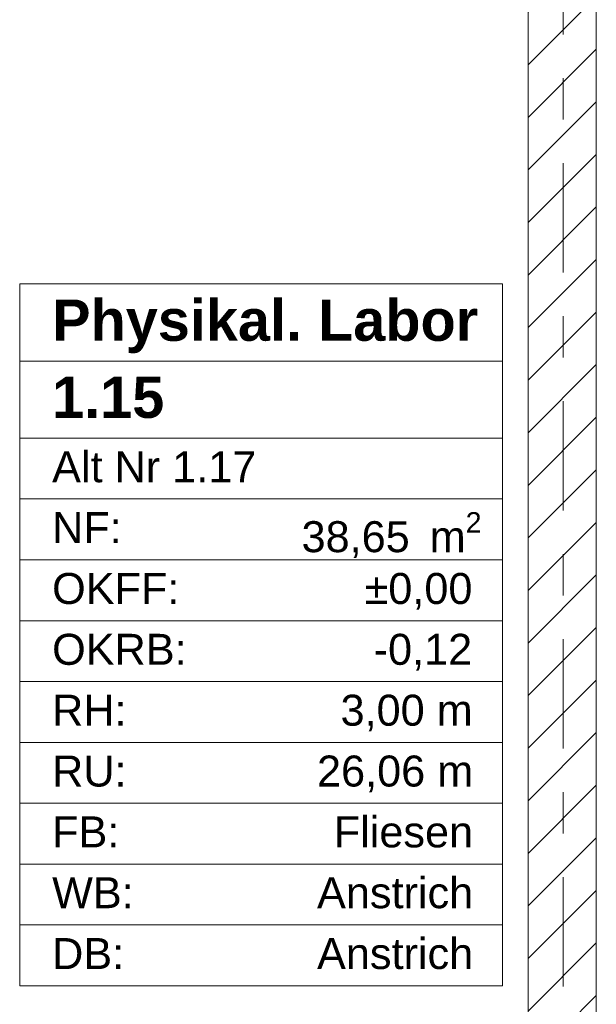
# Model space of a CAD drawing. Header units: metres. Extents: x -3.6 to 84.5, y -11 to 16.8.
# Tile 49 of 225: x 17.2 to 18.6, y 0.9 to 3.3. Entities that reach past the tile are written whole.
import ezdxf

# ---------------------------------------------------------------- set-up
doc = ezdxf.new("R2010")
doc.units = ezdxf.units.M
doc.header["$MEASUREMENT"] = 0
doc.linetypes.add('Strichlinie doppelt', pattern=[0.546806, 0.264583, -0.105833, 0.070556, -0.105833])
doc.linetypes.add('Wipeout_Contour', pattern=[1, 0, -1])
for name, color, linetype in [('401 - Zone.Raum_ Raumbegrenzung_ Whg.', 7, 'Continuous'), ('451 - Universal.Achsen Raster', 7, 'Continuous'), ('605 - Struktur.Wand Innen', 7, 'Continuous')]:
    doc.layers.add(name, color=color, linetype=linetype)
doc.styles.add('ERSTELLTER_STIL_1', font='txt')
doc.styles.add('ERSTELLTER_STIL_2', font='txt')

msp = doc.modelspace()

# ---------------------------------------------------------------- linework, layer by layer
at = {"layer": '401 - Zone.Raum_ Raumbegrenzung_ Whg.', "color": 7, "linetype": 'Continuous', "lineweight": 9}
for p, q in [((18.3828, 2.6408), (17.2126, 2.6408)), ((17.2126, 2.6408), (17.2126, 0.9417)), ((17.2126, 2.6408), (18.3828, 2.6408)), ((17.2126, 2.4542), (17.2126, 2.6408)), ((18.3828, 0.9417), (18.3828, 2.6408)), ((18.3828, 2.6408), (18.3828, 2.4542)), ((18.3828, 2.4542), (17.2126, 2.4542)), ((17.2126, 2.4542), (18.3828, 2.4542)), ((17.2126, 2.2676), (17.2126, 2.4542)), ((18.3828, 2.4542), (18.3828, 2.2676)), ((18.3828, 2.2676), (17.2126, 2.2676)), ((17.2126, 2.2676), (18.3828, 2.2676)), ((17.2126, 2.1203), (17.2126, 2.2676)), ((18.3828, 2.2676), (18.3828, 2.1203)), ((18.3828, 2.1203), (17.2126, 2.1203)), ((17.2126, 2.1203), (18.3828, 2.1203)), ((17.2126, 1.973), (17.2126, 2.1203)), ((18.3828, 2.1203), (18.3828, 1.973)), ((18.3828, 1.973), (17.2126, 1.973)), ((17.2126, 1.973), (18.3828, 1.973)), ((17.2126, 1.8256), (17.2126, 1.973)), ((18.3828, 1.973), (18.3828, 1.8256)), ((18.3828, 1.8256), (17.2126, 1.8256)), ((17.2126, 1.8256), (18.3828, 1.8256)), ((17.2126, 1.6783), (17.2126, 1.8256)), ((18.3828, 1.8256), (18.3828, 1.6783)), ((18.3828, 1.6783), (17.2126, 1.6783)), ((17.2126, 1.6783), (18.3828, 1.6783)), ((17.2126, 1.531), (17.2126, 1.6783)), ((18.3828, 1.6783), (18.3828, 1.531)), ((18.3828, 1.531), (17.2126, 1.531)), ((17.2126, 1.531), (18.3828, 1.531)), ((17.2126, 1.3837), (17.2126, 1.531)), ((18.3828, 1.531), (18.3828, 1.3837)), ((18.3828, 1.3837), (17.2126, 1.3837)), ((17.2126, 1.3837), (18.3828, 1.3837)), ((17.2126, 1.2364), (17.2126, 1.3837)), ((18.3828, 1.3837), (18.3828, 1.2364)), ((18.3828, 1.2364), (17.2126, 1.2364)), ((17.2126, 1.2364), (18.3828, 1.2364)), ((17.2126, 1.089), (17.2126, 1.2364)), ((18.3828, 1.2364), (18.3828, 1.089)), ((18.3828, 1.089), (17.2126, 1.089)), ((17.2126, 1.089), (18.3828, 1.089)), ((17.2126, 0.9417), (17.2126, 1.089)), ((18.3828, 1.089), (18.3828, 0.9417)), ((17.2126, 0.9417), (18.3828, 0.9417)), ((18.3828, 0.9417), (17.2126, 0.9417))]:
    msp.add_line(p, q, dxfattribs=at)

# ---------------------------------------------------------------- texts
at = {"layer": '401 - Zone.Raum_ Raumbegrenzung_ Whg.', "color": 7, "lineweight": 9, "attachment_point": 1}
for s, insert, char_height, style in [('\\A1;{\\pqj;\\pt0;\\fArial|b1|i0|c0|p38;}', (18.3042, 2.6261), 0.1, 'ERSTELLTER_STIL_1'), ('\\A1;{\\pqj;\\pt0;\\fArial|b1|i0|c0|p38;Physikal. Labor}', (17.2912, 2.6032), 0.1, 'ERSTELLTER_STIL_1'), ('\\A1;{\\pqj;\\pt0;\\fArial|b1|i0|c0|p38;}', (18.3042, 2.4395), 0.1, 'ERSTELLTER_STIL_1'), ('\\A1;{\\pql;\\pt0;\\fArial|b1|i0|c0|p38;1.15}', (17.2912, 2.4166), 0.1, 'ERSTELLTER_STIL_1'), ('\\A1;{\\pqj;\\pt0;\\fArial|b0|i0|c0|p38;Alt Nr 1.17}', (17.2912, 2.2357), 0.075, 'ERSTELLTER_STIL_2'), ('\\A1;{\\pqj;\\pt0;\\fArial|b0|i0|c0|p38;}', (18.3042, 2.2529), 0.075, 'ERSTELLTER_STIL_2'), ('\\A1;{\\pqj;\\pt0;\\fArial|b0|i0|c0|p38;NF: }', (17.2912, 2.0884), 0.075, 'ERSTELLTER_STIL_2'), ('\\A1;{\\pql;\\pt0,0.05;\\fArial|b0|i0|c0|p38;38,65\\fArial|b0|i0|c0|p38;\\A1{\\H.66x;\\S^  ;}\\fArial|b0|i0|c0|p38; m\\fArial|b0|i0|c0|p38;\\A1{\\H.66x;\\S2^  ;}}', (17.8957, 2.0884), 0.075, 'ERSTELLTER_STIL_2'), ('\\A1;{\\pqj;\\pt0;\\fArial|b0|i0|c0|p38;OKFF: }', (17.2912, 1.9411), 0.075, 'ERSTELLTER_STIL_2'), ('\\A1;{\\pqj;\\pt0;\\fArial|b0|i0|c0|p38;±0,00}', (18.0484, 1.9411), 0.075, 'ERSTELLTER_STIL_2'), ('\\A1;{\\pqj;\\pt0;\\fArial|b0|i0|c0|p38;OKRB: }', (17.2912, 1.7938), 0.075, 'ERSTELLTER_STIL_2'), ('\\A1;{\\pqj;\\pt0;\\fArial|b0|i0|c0|p38;-0,12}', (18.0704, 1.7938), 0.075, 'ERSTELLTER_STIL_2'), ('\\A1;{\\pqj;\\pt0;\\fArial|b0|i0|c0|p38;RH: }', (17.2912, 1.6464), 0.075, 'ERSTELLTER_STIL_2'), ('\\A1;{\\pqj;\\pt0;\\fArial|b0|i0|c0|p38;3,00 m}', (17.9902, 1.6464), 0.075, 'ERSTELLTER_STIL_2'), ('\\A1;{\\pqj;\\pt0;\\fArial|b0|i0|c0|p38;RU: }', (17.2912, 1.4991), 0.075, 'ERSTELLTER_STIL_2'), ('\\A1;{\\pqj;\\pt0;\\fArial|b0|i0|c0|p38;26,06 m}', (17.9332, 1.4991), 0.075, 'ERSTELLTER_STIL_2'), ('\\A1;{\\pqj;\\pt0;\\fArial|b0|i0|c0|p38;FB: }', (17.2912, 1.3518), 0.075, 'ERSTELLTER_STIL_2'), ('\\A1;{\\pqj;\\pt0;\\fArial|b0|i0|c0|p38;Fliesen}', (17.9737, 1.3518), 0.075, 'ERSTELLTER_STIL_2'), ('\\A1;{\\pqj;\\pt0;\\fArial|b0|i0|c0|p38;WB: }', (17.2912, 1.2045), 0.075, 'ERSTELLTER_STIL_2'), ('\\A1;{\\pqj;\\pt0;\\fArial|b0|i0|c0|p38;Anstrich}', (17.9332, 1.2045), 0.075, 'ERSTELLTER_STIL_2'), ('\\A1;{\\pqj;\\pt0;\\fArial|b0|i0|c0|p38;DB: }', (17.2912, 1.0572), 0.075, 'ERSTELLTER_STIL_2'), ('\\A1;{\\pqj;\\pt0;\\fArial|b0|i0|c0|p38;Anstrich}', (17.9332, 1.0572), 0.075, 'ERSTELLTER_STIL_2')]:
    msp.add_mtext(s, dxfattribs=dict(at, insert=insert, char_height=char_height, style=style))

# ---------------------------------------------------------------- wipeouts: each hides what was drawn before it
at = {"color": 254, "linetype": 'Wipeout_Contour', "lineweight": 0, "ltscale": 75.557183}
msp.add_wipeout([(18.61, 0.7), (18.61, 5.2), (18.445, 5.2), (18.445, 0.7)], dxfattribs=at).dxf.layer = '605 - Struktur.Wand Innen'

# ---------------------------------------------------------------- next in the draw order: hatches: boundary and pattern name
at = {"layer": '605 - Struktur.Wand Innen', "linetype": 'Continuous', "lineweight": 0, "true_color": 0x000000}
h = msp.add_hatch(dxfattribs=at)
h.set_pattern_fill('MW_Ziegel_0001', color=18, style=0, pattern_type=2)
h.set_pattern_definition([(45, (0, 0), (-0.0636396, 0.0636396), [])])
h.paths.add_polyline_path([(18.61, 0.7), (18.61, 5.2), (18.445, 5.2), (18.445, 0.7)])

# ---------------------------------------------------------------- next in the draw order: linework, layer by layer
at = {"layer": '451 - Universal.Achsen Raster', "color": 160, "linetype": 'Strichlinie doppelt', "lineweight": 9, "true_color": 0x3232ff}
msp.add_line((18.53, -10.585), (18.53, 16.355), dxfattribs=at)
at = {"layer": '605 - Struktur.Wand Innen', "color": 7, "linetype": 'Continuous', "lineweight": 18, "flags": 128}
for points in [[(18.445, 5.2), (18.445, 0.7)], [(18.61, 0.7), (18.61, 5.2)]]:
    msp.add_lwpolyline(points, dxfattribs=at)

doc.saveas('drawing.dxf')
